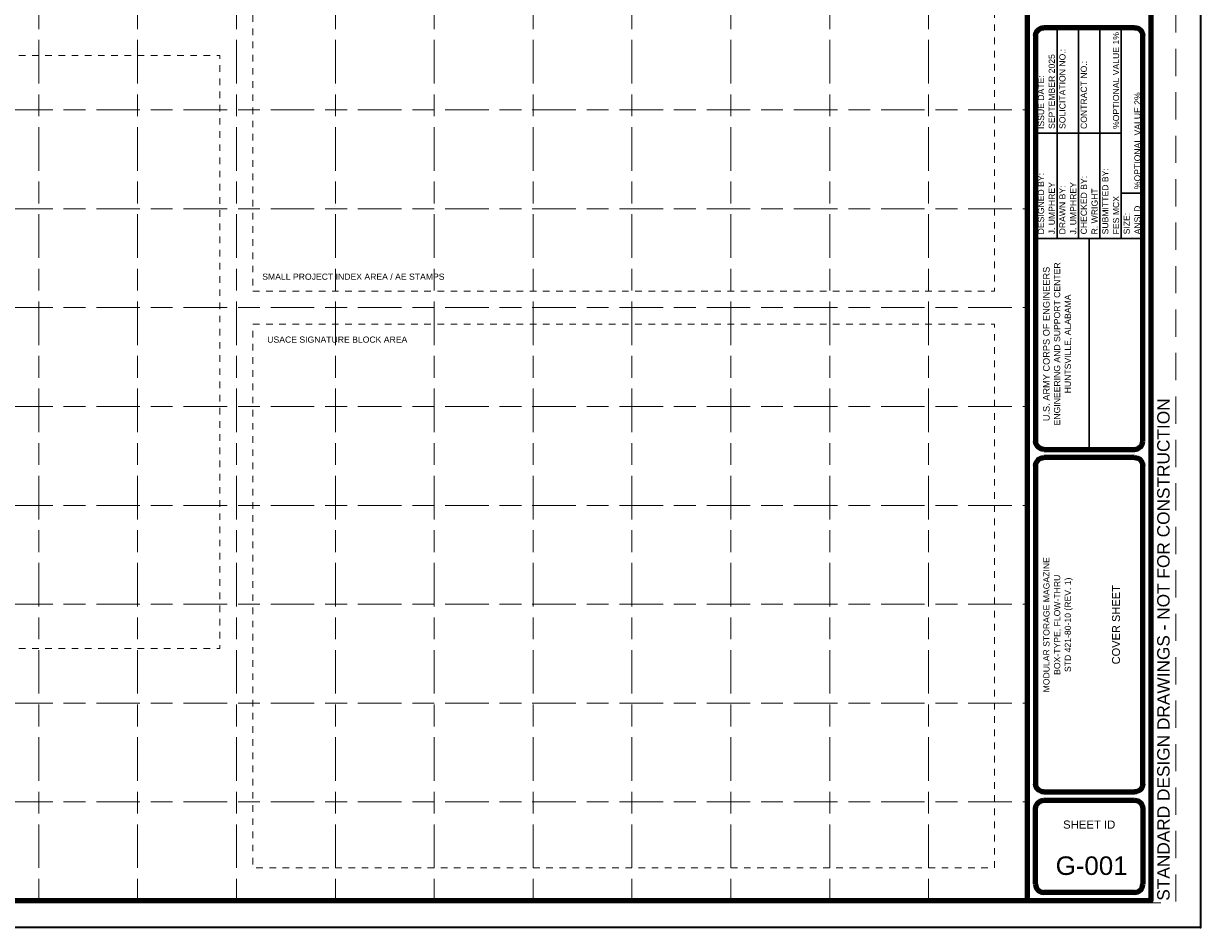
# Paper-space layout 'G-001 Cover Sheet' of a CAD drawing. Header units: inches. Extents: x -2 to 33.9, y -0.1 to 22.4.
# Tile 2 of 3: x 16 to 33.9, y -0.1 to 13.6. Entities that reach past the tile are written whole.
import ezdxf
from ezdxf.enums import TextEntityAlignment as Align

# ---------------------------------------------------------------- set-up
doc = ezdxf.new("R2010")
doc.units = ezdxf.units.IN
doc.header["$LTSCALE"] = 0.5
doc.header["$MEASUREMENT"] = 0
doc.linetypes.add('014200-912 MS7 Long Dash Short Dash', pattern=[0.220472, 0.110236, -0.027559, 0.055118, -0.027559])
doc.linetypes.add('MS2 Medium Dash', pattern=[0.109898, 0.068898, -0.041])
doc.layers.add('G-ANNO-NPLT', color=7, linetype='Continuous', lineweight=18, plot=False)
doc.layers.add('G-ANNO-TTLB-GRID', color=7, linetype='014200-912 MS7 Long Dash Short Dash', lineweight=18, plot=False)
doc.layers.add('G-ANNO-TEXT', color=7, linetype='Continuous', lineweight=35)
doc.layers.add('G-ANNO-TTLB', color=7, linetype='Continuous', lineweight=35)
doc.styles.add('AEC_COMN_TEXT', font='arial.ttf', dxfattribs={"height": 0.09375})
doc.styles.add('Arial', font='arial.ttf')

# ---------------------------------------------------------------- blocks, each defined once
blk = doc.blocks.new('AEC_TitleBlock_ANSI_D')
at = {"layer": 'G-ANNO-NPLT', "linetype": 'MS2 Medium Dash', "ltscale": 0.999998, "flags": 128}
blk.add_lwpolyline([(0.0312, 1.8021), (2.8021, 1.8021), (2.8021, 0.0312), (0.0312, 0.0312), (0.0312, 1.8021)], close=True, dxfattribs=at)
at = {"layer": 'G-ANNO-TTLB', "lineweight": 30}
for p, q in [((2.6521, 0.8714), (2.6521, 1.138)), ((2.6791, 0.8714), (2.6791, 1.138)), ((2.7062, 0.8714), (2.7062, 1.138)), ((2.7333, 0.8714), (2.7333, 1.138)), ((2.7333, 1.0047), (2.625, 1.0047)), ((2.7604, 0.9285), (2.7333, 0.9285)), ((2.625, 0.8714), (2.7604, 0.8714)), ((2.6927, 0.6047), (2.6927, 0.8714))]:
    blk.add_line(p, q, dxfattribs=at)
at = {"layer": 'G-ANNO-TTLB', "flags": 128}
blk.add_lwpolyline([(0, 1.8333), (2.8333, 1.8333), (2.8333, 0), (0, 0), (0, 1.8333)], close=True, dxfattribs=at)
at = {"layer": 'G-ANNO-TTLB', "lineweight": 100, "flags": 128}
for points in [[(0.1146, 1.7839), (2.7708, 1.7839), (2.7708, 0.0339), (0.1146, 0.0339), (0.1146, 1.7839)], [(2.6146, 1.7839), (2.7708, 1.7839), (2.7708, 0.0339), (2.6146, 0.0339), (2.6146, 1.7839)]]:
    blk.add_lwpolyline(points, close=True, dxfattribs=at)
for points in [[(2.75, 1.138), (2.6354, 1.138)], [(2.625, 1.1276), (2.625, 0.6151)], [(2.7604, 0.6151), (2.7604, 1.1276)], [(2.6354, 0.6047), (2.75, 0.6047)], [(2.625, 0.5839), (2.625, 0.1818)], [(2.75, 0.5943), (2.6354, 0.5943)], [(2.7604, 0.1818), (2.7604, 0.5839)], [(2.6354, 0.1714), (2.75, 0.1714)], [(2.625, 0.0547), (2.625, 0.1505)], [(2.6354, 0.1609), (2.75, 0.1609)], [(2.7604, 0.1505), (2.7604, 0.0547)], [(2.75, 0.0443), (2.6354, 0.0443)]]:
    blk.add_lwpolyline(points, dxfattribs=at)
at = {"layer": 'G-ANNO-TTLB', "lineweight": 100, "extrusion": (0, 0, -1)}
for centre, start, end in [((-2.6354, 1.1276), 0, 90), ((-2.75, 1.1276), 90, 180), ((-2.6354, 0.6151), 270, 0), ((-2.6354, 0.5839), 0, 90), ((-2.75, 0.5839), 90, 180), ((-2.6354, 0.1818), 270, 0), ((-2.75, 0.1818), 180, 270), ((-2.6354, 0.1505), 0, 90), ((-2.75, 0.1505), 90, 180)]:
    blk.add_arc(centre, 0.0104, start, end, dxfattribs=at)
at = {"layer": 'G-ANNO-TTLB', "lineweight": 100}
for centre, start, end in [((2.75, 0.6151), 270, 0), ((2.6354, 0.0547), 180.0158, 270), ((2.75, 0.0547), 270, 0.0158)]:
    blk.add_arc(centre, 0.0104, start, end, dxfattribs=at)
at = {"layer": 'G-ANNO-TTLB-GRID', "ltscale": 0.999996, "transparency": 33554508}
for p, q in [((1.3646, 1.7839), (1.3646, 0.0339)), ((1.6146, 1.7839), (1.6146, 0.0339)), ((1.8646, 1.7839), (1.8646, 0.0339)), ((2.1146, 1.7839), (2.1146, 0.0339)), ((2.3646, 1.7839), (2.3646, 0.0339)), ((0.1146, 1.0339), (2.6146, 1.0339)), ((0.1146, 0.7839), (2.6146, 0.7839)), ((0.1146, 0.5339), (2.6146, 0.5339)), ((0.1146, 0.2839), (2.6146, 0.2839))]:
    blk.add_line(p, q, dxfattribs=at)
at = {"layer": 'G-ANNO-TTLB-GRID', "ltscale": 0.999996, "transparency": 33554457}
for p, q in [((1.4896, 1.7839), (1.4896, 0.0339)), ((1.7396, 1.7839), (1.7396, 0.0339)), ((1.9896, 1.7839), (1.9896, 0.0339)), ((2.2396, 1.7839), (2.2396, 0.0339)), ((2.4896, 1.7839), (2.4896, 0.0339)), ((0.1146, 0.9089), (2.6146, 0.9089)), ((0.1146, 0.6589), (2.6146, 0.6589)), ((0.1146, 0.4089), (2.6146, 0.4089)), ((0.1146, 0.1589), (2.6146, 0.1589))]:
    blk.add_line(p, q, dxfattribs=at)
at = {"layer": 'G-ANNO-TEXT', "linetype": 'Continuous', "style": 'Arial'}
for s, height, p in [('SOLICITATION NO.:', 0.007812, (2.6588, 1.0099)), ('CONTRACT NO.:', 0.007812, (2.6859, 1.0099)), ('ISSUE DATE:', 0.007812, (2.6318, 1.0099)), ('SUBMITTED BY:', 0.007812, (2.713, 0.8766)), ('DESIGNED BY:', 0.007812, (2.6318, 0.8766)), ('CHECKED BY:', 0.007812, (2.6859, 0.8766)), ('DRAWN BY:', 0.00781, (2.6588, 0.8766)), ('SIZE:', 0.00781, (2.7401, 0.8766))]:
    blk.add_text(s, height=height, rotation=90, dxfattribs=at).set_placement(p, align=Align.MIDDLE_LEFT)
at = {"layer": 'G-ANNO-TEXT', "linetype": 'Continuous', "insert": (2.6927, 0.1301), "char_height": 0.01025, "attachment_point": 5, "line_spacing_factor": 0.904781, "style": 'Arial'}
blk.add_mtext('SHEET ID', dxfattribs=at)
blk = doc.blocks.new('AEC_PROJECT_DATA')
at = {"layer": 'G-ANNO-TEXT'}
blk.add_point((0, 0), dxfattribs=at)
at = {"layer": 'G-ANNO-TEXT', "style": 'AEC_COMN_TEXT'}
for tag, p in [('AEC_MAN_SOLICNUM', (-1.931, 12.119)), ('AEC_MAN_CONTRNUM', (-1.606, 12.119)), ('AEC_MAN_OPT1TAG', (-1.444, 12.119)), ('AEC_MAN_DATE', (-2.256, 12.119)), ('AEC_MAN_OPT2TAG', (-1.119, 11.204)), ('AEC_MAN_SIZE', (-0.956, 10.519))]:
    blk.add_attdef(tag, text='', height=0.0938, rotation=90, dxfattribs=at).set_placement(p, align=Align.MIDDLE_LEFT)
for tag, p in [('AEC_HOST_AG_ADD1', (-2.013, 8.856)), ('AEC_HOST_AG_ADD2', (-1.85, 8.856)), ('AEC_HOST_AG', (-2.175, 8.856)), ('AEC_DES_1_NAME', (-1.525, 8.856)), ('AEC_DES_2_ADD', (-1.363, 8.856)), ('AEC_DES_3_CITY', (-1.2, 8.856)), ('AEC_DES_4_ADD', (-1.038, 8.856)), ('AEC_PROJ_1_LOCATION', (-2.337, 4.594)), ('AEC_PROJ_3_DESCID', (-2.012, 4.594)), ('AEC_PROJ_2_DISC', (-2.175, 4.594)), ('AEC_PROJ_4_ID', (-1.85, 4.594))]:
    blk.add_attdef(tag, text='', height=0.0938, rotation=90, dxfattribs=at).set_placement(p, align=Align.MIDDLE_CENTER)
at = {"layer": 'G-ANNO-TEXT', "style": 'AEC_COMN_TEXT', "flags": 8}
blk.add_attdef('AEC_PROJ_STATUS', text='', height=0.188, rotation=90, dxfattribs=at).set_placement((-0.562, 0.406), align=Align.MIDDLE_LEFT)
blk = doc.blocks.new('AEC_SHEET_INFO')
at = {"layer": 'G-ANNO-TEXT'}
blk.add_point((0, 0), dxfattribs=at)
at = {"layer": 'G-ANNO-TEXT', "style": 'AEC_COMN_TEXT'}
for tag, height, p in [('AEC_REV_DATE8', 0.0938, (-2.41, 19.172)), ('AEC_REV_DATE7', 0.0938, (-2.229, 19.172)), ('AEC_REV_DATE6', 0.0938, (-2.049, 19.172)), ('AEC_REV_DATE5', 0.0938, (-1.868, 19.172)), ('AEC_REV_DATE4', 0.0938, (-1.687, 19.172)), ('AEC_REV_DATE3', 0.0938, (-1.507, 19.172)), ('AEC_REV_DATE2', 0.0938, (-1.326, 19.172)), ('AEC_REV_DATE1', 0.0938, (-1.146, 19.172)), ('AEC_REV_MARK8', 0.0938, (-2.41, 14.209)), ('AEC_REV_MARK7', 0.0938, (-2.229, 14.209)), ('AEC_REV_MARK6', 0.0938, (-2.049, 14.209)), ('AEC_REV_MARK5', 0.0938, (-1.868, 14.209)), ('AEC_REV_MARK4', 0.0938, (-1.689, 14.225)), ('AEC_REV_MARK3', 0.0938, (-1.507, 14.209)), ('AEC_REV_MARK2', 0.0938, (-1.326, 14.209)), ('AEC_REV_MARK1', 0.0938, (-1.146, 14.209)), ('AEC_SHT_TITLE1', 0.12, (-1.484, 4.594)), ('AEC_SHT_TITLE2', 0.12, (-1.281, 4.594)), ('AEC_SHT_TITLE3', 0.12, (-1.078, 4.594))]:
    blk.add_attdef(tag, text='', height=height, rotation=90, dxfattribs=at).set_placement(p, align=Align.MIDDLE_CENTER)
for tag, p in [('AEC_REV_DESC8', (-2.41, 14.699)), ('AEC_REV_DESC7', (-2.229, 14.699)), ('AEC_REV_DESC6', (-2.049, 14.699)), ('AEC_REV_DESC5', (-1.868, 14.699)), ('AEC_REV_DESC4', (-1.688, 14.699)), ('AEC_REV_DESC3', (-1.507, 14.699)), ('AEC_REV_DESC2', (-1.326, 14.699)), ('AEC_REV_DESC1', (-1.146, 14.699)), ('AEC_OPTION1', (-1.281, 12.119)), ('AEC_OPTION2', (-0.956, 11.204)), ('AEC_DESIGNER', (-2.256, 10.519)), ('AEC_SUBMITTER', (-1.281, 10.519)), ('AEC_DRAWER', (-1.931, 10.519)), ('AEC_CHECKER', (-1.606, 10.519))]:
    blk.add_attdef(tag, text='', height=0.0938, rotation=90, dxfattribs=at).set_placement(p, align=Align.MIDDLE_LEFT)
for tag, height, p in [('AEC_BLDG_ID', 0.188, (-1.651, 1.288)), ('AEC_SHEET_ID', 0.281, (-1.651, 0.938))]:
    blk.add_attdef(tag, text='', height=height, dxfattribs=at).set_placement(p, align=Align.MIDDLE_CENTER)
blk = doc.blocks.new('AEC_TITLEBLOCK_USACE')
at = {"layer": 'G-ANNO-TEXT'}
h = blk.add_hatch(color=256, dxfattribs=at)
h.paths.add_polyline_path([(-2.21, 21.148, 0.414214), (-2.331, 21.028), (-2.331, 21.027), (-2.331, 20.574), (-2.331, 20.574, 0.414214), (-2.21, 20.453), (-2.21, 20.453), (-1.524, 20.453), (-1.525, 20.453, 0.414214), (-1.404, 20.574), (-1.404, 20.574), (-1.404, 21.027), (-1.404, 21.028, 0.414214), (-1.525, 21.148), (-1.524, 21.148), (-2.21, 21.148)], is_closed=False)
h.paths.add_polyline_path([(-2.27, 21.028, -0.414214), (-2.21, 21.088), (-2.21, 21.088), (-1.524, 21.088), (-1.525, 21.088, -0.414214), (-1.464, 21.028), (-1.464, 21.027), (-1.464, 20.574), (-1.464, 20.574, -0.414214), (-1.525, 20.514), (-1.524, 20.514), (-2.21, 20.514), (-2.21, 20.514, -0.414214), (-2.27, 20.574), (-2.27, 20.574), (-2.27, 21.027)], is_closed=False, flags=16)
h.paths.add_polyline_path([(-1.524, 21.062), (-2.21, 21.062), (-2.21, 21.062, 0.414214), (-2.244, 21.028), (-2.244, 21.027), (-2.244, 20.574), (-2.244, 20.574, 0.414214), (-2.21, 20.54), (-2.21, 20.54), (-1.524, 20.54), (-1.525, 20.54, 0.414214), (-1.491, 20.574), (-1.491, 20.574), (-1.491, 21.027), (-1.491, 21.028, 0.414214), (-1.525, 21.062)], flags=16)
h.paths.add_polyline_path([(-2.17, 20.615), (-2.17, 20.685), (-2.149, 20.705), (-2.149, 20.927), (-2.17, 20.947), (-2.17, 21.007), (-2.129, 21.007), (-2.129, 20.967), (-2.099, 20.967), (-2.099, 21.007), (-2.059, 21.007), (-2.059, 20.967), (-2.028, 20.967), (-2.028, 21.007), (-1.988, 21.007), (-1.988, 20.947), (-2.008, 20.927), (-2.008, 20.836), (-1.938, 20.836), (-1.938, 20.861), (-1.958, 20.881), (-1.958, 20.942), (-1.918, 20.942), (-1.918, 20.901), (-1.887, 20.901), (-1.887, 20.942), (-1.847, 20.942), (-1.847, 20.901), (-1.817, 20.901), (-1.817, 20.942), (-1.777, 20.942), (-1.777, 20.881), (-1.797, 20.861), (-1.797, 20.836), (-1.726, 20.836), (-1.726, 20.927), (-1.746, 20.947), (-1.746, 21.007), (-1.706, 21.007), (-1.706, 20.967), (-1.676, 20.967), (-1.676, 21.007), (-1.636, 21.007), (-1.636, 20.967), (-1.605, 20.967), (-1.605, 21.007), (-1.565, 21.007), (-1.565, 20.947), (-1.585, 20.927), (-1.585, 20.705), (-1.565, 20.685), (-1.565, 20.615)], flags=16)
h = blk.add_hatch(color=256, dxfattribs=at)
edge = h.paths.add_edge_path()
edge.add_line((-1.928, 20.645), (-1.928, 20.713))
edge.add_line((-1.928, 20.713), (-1.928, 20.713))
edge.add_ellipse((-1.867, 20.713), major_axis=(0, 0.073), ratio=0.827815, start_angle=-90, end_angle=90, ccw=False)
edge.add_line((-1.807, 20.713), (-1.807, 20.713))
edge.add_line((-1.807, 20.713), (-1.807, 20.645))
edge.add_line((-1.807, 20.645), (-1.928, 20.645))
at = {"layer": 'G-ANNO-TEXT', "flags": 128}
for points in [[(-1.666, 20.896), (-1.665, 20.897)], [(-1.646, 20.816), (-1.645, 20.817)]]:
    blk.add_lwpolyline(points, dxfattribs=at)
at = {"layer": 'G-ANNO-TEXT', "extrusion": (0, 0, -1)}
for points in [[(2.089, 20.816), (2.069, 20.816), (2.089, 20.897), (2.069, 20.897)], [(1.666, 20.816), (1.645, 20.816), (1.666, 20.897), (1.645, 20.897)], [(2.089, 20.675), (2.069, 20.675), (2.089, 20.756), (2.069, 20.756)], [(1.766, 20.756), (1.746, 20.756), (1.766, 20.695), (1.746, 20.695)]]:
    blk.add_solid(points, dxfattribs=at)
at = {"layer": 'G-ANNO-TEXT'}
for points in [[(-1.988, 20.756), (-1.968, 20.756), (-1.988, 20.695), (-1.968, 20.695)], [(-1.666, 20.675), (-1.645, 20.675), (-1.666, 20.756), (-1.645, 20.756)]]:
    blk.add_solid(points, dxfattribs=at)
at = {"layer": 'G-ANNO-TEXT', "style": 'AEC_COMN_TEXT'}
blk.add_text('®', height=0.0673, dxfattribs=at).set_placement((-1.246, 20.175), align=Align.TOP_LEFT)
at = {"layer": 'G-ANNO-TEXT', "linetype": 'Continuous', "lineweight": 25, "style": 'AEC_COMN_TEXT'}
blk.add_text('U.S. ARMY CORPS OF ENGINEERS', height=0.1, rotation=90, dxfattribs=at).set_placement((-2.338, 8.856), align=Align.MIDDLE_CENTER)
at = {"layer": 'G-ANNO-TEXT', "insert": (-2.332, 20.371), "char_height": 0.1261, "attachment_point": 1, "line_spacing_factor": 0.9, "style": 'AEC_COMN_TEXT'}
blk.add_mtext('\\fArial|b1|i0|c00|p39;US Army Corps\\Pof Engineers', dxfattribs=at)
blk = doc.blocks.new('AEC_COVER_D')
at = {"layer": 'G-ANNO-TTLB-GRID', "flags": 128}
for points in [[(19.625, 9.656), (30.875, 9.656), (30.875, 20.9), (19.625, 20.9), (19.625, 9.656)], [(1.875, 13.235), (19.125, 13.235), (19.125, 4.235), (1.875, 4.235), (1.875, 13.235)], [(19.625, 9.156), (30.875, 9.156), (30.875, 0.906), (19.625, 0.906), (19.625, 9.156)]]:
    blk.add_lwpolyline(points, close=True, dxfattribs=at)
at = {"layer": 'G-ANNO-TEXT', "style": 'AEC_COMN_TEXT'}
blk.add_attdef('AEC_HOST_AG', text='', height=0.25, dxfattribs=at).set_placement((1.872, 18.449), align=Align.TOP_LEFT)
for tag, height, p in [('AEC_PROJ_1_LOCATION', 0.5, (1.875, 17.177)), ('AEC_PROJ_2_DISC', 0.5, (1.875, 16.177)), ('AEC_PROJ_3_DESCID', 0.5, (1.875, 15.177)), ('AEC_PROJ_4_ID', 0.5, (1.875, 14.177)), ('AEC_MAN_SOLICNUM', 0.375, (6.891, 3.594)), ('AEC_MAN_CONTRNUM', 0.375, (6.891, 2.856)), ('AEC_MAN_DATE', 0.375, (6.891, 2.094)), ('AEC_PROJ_VOLUME', 0.375, (1.768, 1.344))]:
    blk.add_attdef(tag, text='', height=height, dxfattribs=at).set_placement(p, align=Align.MIDDLE_LEFT)
at = {"layer": 'G-ANNO-TTLB-GRID', "style": 'AEC_COMN_TEXT'}
for s, p in [('SMALL PROJECT INDEX AREA / AE STAMPS', (19.766, 9.877)), ('USACE SIGNATURE BLOCK AREA', (19.842, 8.922))]:
    blk.add_text(s, height=0.09375, dxfattribs=at).set_placement(p, align=Align.MIDDLE_LEFT)

psp = doc.layouts.new('G-001 Cover Sheet')

# ---------------------------------------------------------------- block references
at = {"xscale": 12, "yscale": 12, "zscale": 12}
psp.add_blockref('AEC_TitleBlock_ANSI_D', (-0.127, -0.122), dxfattribs=at)
for name, p in [('AEC_TITLEBLOCK_USACE', (33.873, -0.122)), ('AEC_COVER_D', (-0.127, -0.122))]:
    psp.add_blockref(name, p)
ref = psp.add_blockref('AEC_SHEET_INFO', (33.873, -0.122))
ref.add_attrib('AEC_OPTION1', '%OPTIONAL VALUE 1%', dxfattribs={"layer": 'G-ANNO-TEXT', "height": 0.09375, "rotation": 90, "style": 'AEC_COMN_TEXT'}).set_placement((32.592, 11.997), align=Align.MIDDLE_LEFT)
ref.add_attrib('AEC_OPTION2', '%OPTIONAL VALUE 2%', dxfattribs={"layer": 'G-ANNO-TEXT', "height": 0.09375, "rotation": 90, "style": 'AEC_COMN_TEXT'}).set_placement((32.917, 11.083), align=Align.MIDDLE_LEFT)
ref.add_attrib('AEC_CHECKER', 'R. WRIGHT', dxfattribs={"layer": 'G-ANNO-TEXT', "height": 0.0938, "rotation": 90, "style": 'AEC_COMN_TEXT'}).set_placement((32.267, 10.397), align=Align.MIDDLE_LEFT)
ref.add_attrib('AEC_DRAWER', 'J. UMPHREY', dxfattribs={"layer": 'G-ANNO-TEXT', "height": 0.0938, "rotation": 90, "style": 'AEC_COMN_TEXT'}).set_placement((31.942, 10.397), align=Align.MIDDLE_LEFT)
ref.add_attrib('AEC_DESIGNER', 'J. UMPHREY', dxfattribs={"layer": 'G-ANNO-TEXT', "height": 0.0938, "rotation": 90, "style": 'AEC_COMN_TEXT'}).set_placement((31.617, 10.397), align=Align.MIDDLE_LEFT)
ref.add_attrib('AEC_SUBMITTER', 'FES MCX', dxfattribs={"layer": 'G-ANNO-TEXT', "height": 0.0938, "rotation": 90, "style": 'AEC_COMN_TEXT'}).set_placement((32.592, 10.397), align=Align.MIDDLE_LEFT)
ref.add_attrib('AEC_SHT_TITLE2', 'COVER SHEET', dxfattribs={"layer": 'G-ANNO-TEXT', "height": 0.12, "rotation": 90, "style": 'AEC_COMN_TEXT'}).set_placement((32.592, 4.472), align=Align.MIDDLE_CENTER)
ref.add_attrib('AEC_SHEET_ID', 'G-001', dxfattribs={"layer": 'G-ANNO-TEXT', "height": 0.2812, "style": 'AEC_COMN_TEXT'}).set_placement((32.222, 0.816), align=Align.MIDDLE_CENTER)
ref = psp.add_blockref('AEC_PROJECT_DATA', (33.873, -0.122))
ref.add_attrib('AEC_HOST_AG', 'ENGINEERING AND SUPPORT CENTER', dxfattribs={"layer": 'G-ANNO-TEXT', "height": 0.09375, "rotation": 90, "style": 'AEC_COMN_TEXT'}).set_placement((31.698, 8.735), align=Align.MIDDLE_CENTER)
ref.add_attrib('AEC_HOST_AG_ADD1', 'HUNTSVILLE, ALABAMA', dxfattribs={"layer": 'G-ANNO-TEXT', "height": 0.09375, "rotation": 90, "style": 'AEC_COMN_TEXT'}).set_placement((31.861, 8.735), align=Align.MIDDLE_CENTER)
ref.add_attrib('AEC_MAN_DATE', 'SEPTEMBER 2025', dxfattribs={"layer": 'G-ANNO-TEXT', "height": 0.09375, "rotation": 90, "style": 'AEC_COMN_TEXT'}).set_placement((31.617, 11.997), align=Align.MIDDLE_LEFT)
ref.add_attrib('AEC_MAN_SIZE', 'ANSI D', dxfattribs={"layer": 'G-ANNO-TEXT', "height": 0.0938, "rotation": 90, "style": 'AEC_COMN_TEXT'}).set_placement((32.917, 10.397), align=Align.MIDDLE_LEFT)
ref.add_attrib('AEC_PROJ_1_LOCATION', 'MODULAR STORAGE MAGAZINE', dxfattribs={"layer": 'G-ANNO-TEXT', "height": 0.09375, "rotation": 90, "style": 'AEC_COMN_TEXT'}).set_placement((31.536, 4.472), align=Align.MIDDLE_CENTER)
ref.add_attrib('AEC_PROJ_2_DISC', 'BOX-TYPE, FLOW-THRU', dxfattribs={"layer": 'G-ANNO-TEXT', "height": 0.09375, "rotation": 90, "style": 'AEC_COMN_TEXT'}).set_placement((31.699, 4.472), align=Align.MIDDLE_CENTER)
ref.add_attrib('AEC_PROJ_3_DESCID', 'STD 421-80-10 (REV. 1)', dxfattribs={"layer": 'G-ANNO-TEXT', "height": 0.09375, "rotation": 90, "style": 'AEC_COMN_TEXT'}).set_placement((31.861, 4.472), align=Align.MIDDLE_CENTER)
ref.add_attrib('AEC_PROJ_STATUS', 'STANDARD DESIGN DRAWINGS - NOT FOR CONSTRUCTION', dxfattribs={"layer": 'G-ANNO-TEXT', "height": 0.1875, "rotation": 90, "style": 'AEC_COMN_TEXT'}).set_placement((33.311, 0.284), align=Align.MIDDLE_LEFT)

doc.saveas('drawing.dxf')
